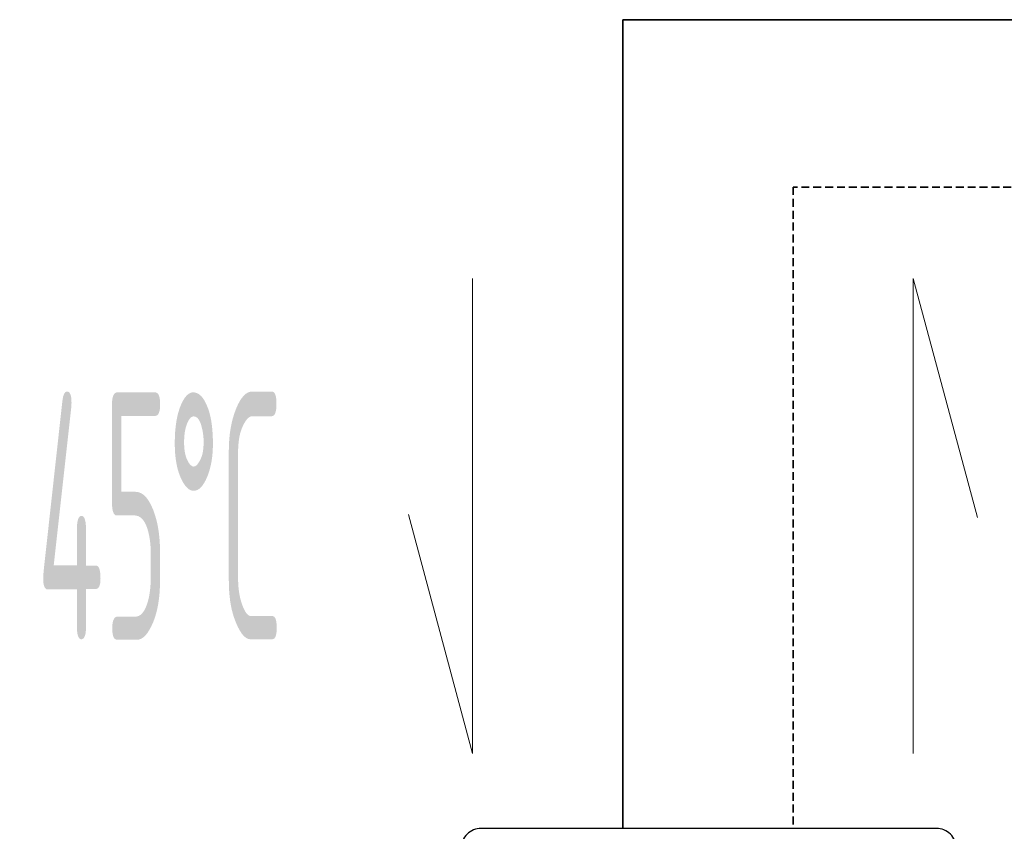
# Model space of a CAD drawing. Header units: millimetres. Extents: x 14365 to 105143, y -126377 to -22383.
# Tile 140 of 191: x 70131 to 70628, y -118772 to -118362. Entities that reach past the tile are written whole.
import ezdxf
from ezdxf.enums import TextEntityAlignment as Align

# ---------------------------------------------------------------- set-up
doc = ezdxf.new("R2010")
doc.units = ezdxf.units.MM
doc.linetypes.add('ČÁRKOVANÁ', pattern=[0.75, 0.5, -0.25])
for name, color, linetype, lineweight in [('UT_POPIS - OBECNĚ', 7, 'Continuous', 5), ('UT_POTRUBI - ZPÁTEČKA', 5, 'ČÁRKOVANÁ', 35), ('UT_SCHÉMA_PŘÍVOD', 10, 'Continuous', 35)]:
    doc.layers.add(name, color=color, linetype=linetype, lineweight=lineweight)
doc.styles.add('ISO 2.5', font='isocp.shx', dxfattribs={"width": 0.8, "height": 2.5})

msp = doc.modelspace()

# ---------------------------------------------------------------- linework, layer by layer
at = {"color": 0, "lineweight": -2}
msp.add_lwpolyline([(70354.13, -119134.17), (70354.13, -119160.86, 0.414214), (70364.13, -119170.86), (70594.13, -119170.86, 0.414214), (70604.13, -119160.86), (70604.13, -118780.86, 0.414214), (70594.13, -118770.86), (70364.13, -118770.86, 0.414214), (70354.13, -118780.86), (70354.13, -119134.37)], format="xyb", dxfattribs=at)
at = {"layer": 'UT_POPIS - OBECNĚ'}
for p, q in [((70359.76, -118493.1), (70359.76, -118733.1)), ((70582.48, -118733.1), (70582.48, -118493.1)), ((70582.48, -118493.1), (70614.83, -118613.84)), ((70359.76, -118733.1), (70327.4, -118612.36))]:
    msp.add_line(p, q, dxfattribs=at)
at = {"layer": 'UT_POTRUBI - ZPÁTEČKA', "linetype": 'ČÁRKOVANÁ', "ltscale": 8}
for p, q in [((70521.77, -118446.89), (70521.77, -118770.86)), ((71243.94, -118446.89), (70521.77, -118446.89))]:
    msp.add_line(p, q, dxfattribs=at)
at = {"layer": 'UT_SCHÉMA_PŘÍVOD'}
for p, q in [((70435.65, -118362.36), (70435.65, -118770.86)), ((71328.24, -118362.36), (70435.65, -118362.36))]:
    msp.add_line(p, q, dxfattribs=at)

# ---------------------------------------------------------------- texts
at = {"layer": 'UT_POPIS - OBECNĚ', "style": 'ISO 2.5', "width": 0.4}
msp.add_text('45°C', height=125, dxfattribs=at).set_placement((70201.91, -118613.1), align=Align.MIDDLE_CENTER)

doc.saveas('drawing.dxf')
